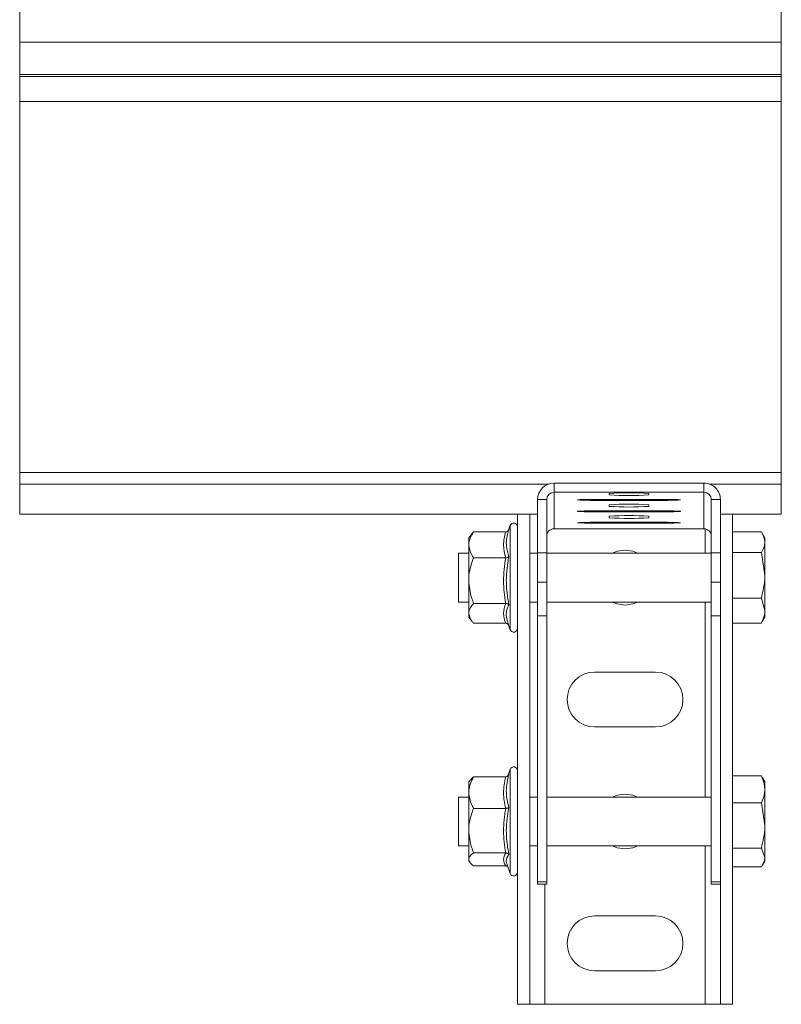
# Model space of a CAD drawing. Header units: millimetres. Extents: x -240 to 342, y -1019 to -19.
# Tile 6 of 7: x 182 to 307, y -479 to -317. Entities that reach past the tile are written whole.
import ezdxf

# ---------------------------------------------------------------- set-up
doc = ezdxf.new("R2010")
doc.units = ezdxf.units.MM

msp = doc.modelspace()

# ---------------------------------------------------------------- linework, layer by layer
at = {"color": 7, "linetype": 'Continuous', "lineweight": 15}
for p, q in [((182.45, -321.04), (182.45, -313.67)), ((307.45, -321.04), (307.45, -313.67)), ((182.45, -326.34), (182.45, -321.04)), ((307.45, -326.34), (307.45, -321.04)), ((182.45, -326.69), (182.45, -326.34)), ((182.45, -330.79), (182.45, -326.69)), ((307.45, -326.69), (307.45, -326.34)), ((307.45, -330.79), (307.45, -326.69)), ((182.45, -391.61), (182.45, -330.79)), ((307.45, -391.61), (307.45, -330.79)), ((182.45, -393.55), (182.45, -391.61)), ((307.45, -393.55), (307.45, -391.61)), ((182.45, -398.46), (182.45, -393.55)), ((270.15, -393.38), (294.75, -393.38)), ((307.45, -398.46), (307.45, -393.55)), ((270.15, -394.88), (294.75, -394.88)), ((279.2, -395.32), (279.2, -395.06)), ((285.7, -395.06), (285.7, -395.32)), ((267.45, -404.83), (267.45, -396.08)), ((268.95, -404.83), (268.95, -396.08)), ((277.2, -396.05), (287.7, -396.05)), ((287.7, -396.21), (277.2, -396.21)), ((279.2, -397.2), (279.2, -396.94)), ((285.7, -396.94), (285.7, -397.2)), ((295.95, -396.08), (295.95, -404.83)), ((297.45, -396.08), (297.45, -404.83)), ((182.45, -398.46), (267.45, -398.46)), ((182.45, -398.46), (182.45, -398.46)), ((264.15, -398.46), (264.15, -478.88)), ((266.15, -398.46), (266.15, -478.88)), ((277.2, -397.92), (287.7, -397.92)), ((287.7, -398.09), (277.2, -398.09)), ((279.2, -399.07), (279.2, -398.81)), ((285.7, -398.81), (285.7, -399.07)), ((297.45, -398.46), (307.45, -398.46)), ((299.45, -478.88), (299.45, -398.46)), ((307.45, -398.46), (307.45, -398.46)), ((262.95, -400.33), (262.69, -401.06)), ((277.2, -399.8), (287.7, -399.8)), ((287.7, -399.96), (277.2, -399.96)), ((256.72, -401.66), (256.15, -402.38)), ((256.72, -401.66), (256.95, -401.39)), ((262.21, -401.39), (256.95, -401.39)), ((262.63, -401.29), (262.71, -401)), ((294.75, -400.88), (270.15, -400.88)), ((299.45, -401.38), (304.17, -401.38)), ((304.75, -402.38), (304.3, -401.6)), ((256.15, -402.38), (256.15, -403.51)), ((256.15, -409.37), (256.15, -403.51)), ((304.75, -403.07), (304.75, -402.38)), ((304.75, -403.07), (304.75, -408.51)), ((256.15, -404.88), (254.45, -404.88)), ((254.45, -404.88), (254.45, -405.31)), ((254.45, -405.31), (254.45, -412.88)), ((267.45, -404.88), (266.15, -404.88)), ((267.45, -409.61), (267.45, -404.83)), ((268.95, -404.83), (268.95, -409.61)), ((295.95, -404.88), (268.95, -404.88)), ((295.95, -409.61), (295.95, -404.83)), ((297.45, -404.83), (297.45, -409.61)), ((299.45, -404.76), (304.17, -404.76)), ((304.17, -404.76), (304.75, -408.51)), ((262.21, -405.62), (256.95, -405.62)), ((304.75, -414.31), (304.75, -408.51)), ((256.15, -409.37), (256.15, -414.73)), ((267.45, -415.15), (267.45, -409.61)), ((268.95, -415.15), (268.95, -409.61)), ((295.95, -409.61), (295.95, -415.15)), ((297.45, -409.61), (297.45, -415.15)), ((254.45, -412.88), (256.15, -412.88)), ((262.21, -413.11), (256.95, -413.11)), ((266.15, -412.88), (267.45, -412.88)), ((268.95, -412.88), (295.95, -412.88)), ((299.45, -412.26), (304.17, -412.26)), ((304.17, -412.26), (304.75, -414.31)), ((256.15, -414.73), (256.15, -415.38)), ((304.75, -415.38), (304.75, -414.31)), ((256.15, -415.38), (256.72, -416.09)), ((262.21, -416.36), (256.95, -416.36)), ((262.6, -416.47), (262.95, -417.42)), ((268.95, -415.15), (267.45, -415.15)), ((267.45, -458.76), (267.45, -415.15)), ((268.95, -458.76), (268.95, -415.15)), ((295.95, -415.15), (297.45, -415.15)), ((295.95, -415.15), (295.95, -458.76)), ((297.45, -415.15), (297.45, -456.15)), ((299.45, -416.37), (304.17, -416.37)), ((304.17, -416.37), (304.27, -416.13)), ((304.3, -416.16), (304.75, -415.38)), ((276.8, -424.38), (286.8, -424.38)), ((286.8, -433.38), (276.8, -433.38)), ((262.95, -440.33), (262.55, -441.43)), ((256.41, -442.04), (256.15, -442.38)), ((256.15, -442.38), (256.15, -444.16)), ((262.21, -441.58), (256.95, -441.58)), ((299.45, -441.41), (304.17, -441.41)), ((304.31, -441.75), (304.17, -441.41)), ((304.75, -442.38), (304.37, -441.72)), ((304.75, -443.61), (304.75, -442.38)), ((256.15, -450.39), (256.15, -444.16)), ((304.75, -443.61), (304.75, -449.54)), ((256.15, -444.88), (254.45, -444.88)), ((254.45, -444.88), (254.45, -445.64)), ((254.45, -445.64), (254.45, -452.88)), ((267.45, -444.88), (266.15, -444.88)), ((295.95, -444.88), (268.95, -444.88)), ((262.21, -446.74), (256.95, -446.74)), ((299.45, -445.81), (304.17, -445.81)), ((304.17, -445.81), (304.75, -449.54)), ((256.15, -450.39), (256.15, -455.11)), ((304.75, -454.81), (304.75, -449.54)), ((254.45, -452.88), (256.15, -452.88)), ((266.15, -452.88), (267.45, -452.88)), ((268.95, -452.88), (295.95, -452.88)), ((299.45, -453.28), (304.17, -453.28)), ((304.17, -453.28), (304.75, -454.81)), ((256.15, -455.11), (256.15, -455.38)), ((256.15, -455.38), (256.41, -455.71)), ((262.21, -454.04), (256.95, -454.04)), ((304.37, -456.04), (304.75, -455.38)), ((304.75, -455.38), (304.75, -454.81)), ((262.21, -456.18), (256.95, -456.18)), ((262.44, -456.01), (262.95, -457.42)), ((262.45, -455.93), (262.48, -456)), ((297.45, -478.88), (297.45, -456.15)), ((299.45, -456.34), (304.17, -456.34)), ((268.95, -458.76), (267.45, -458.76)), ((267.45, -459.15), (267.45, -458.76)), ((267.45, -459.15), (268.95, -459.15)), ((267.45, -459.15), (267.45, -459.15)), ((268.95, -459.15), (268.95, -458.76)), ((268.95, -459.15), (268.95, -459.15)), ((295.95, -458.76), (297.45, -458.76)), ((295.95, -458.76), (295.95, -459.15)), ((295.95, -459.15), (297.45, -459.15)), ((295.95, -459.15), (295.95, -459.15)), ((276.8, -464.38), (286.8, -464.38)), ((286.8, -473.38), (276.8, -473.38)), ((266.15, -478.88), (264.15, -478.88)), ((268.65, -478.88), (266.15, -478.88)), ((268.65, -478.88), (294.95, -478.88)), ((297.45, -478.88), (294.95, -478.88)), ((297.45, -478.88), (299.45, -478.88))]:
    msp.add_line(p, q, dxfattribs=at)
at = {"color": 7, "linetype": 'Continuous', "lineweight": 0}
for p, q in [((307.45, -321.04), (182.45, -321.04)), ((307.45, -326.34), (182.45, -326.34)), ((307.45, -326.69), (182.45, -326.69)), ((307.45, -330.79), (182.45, -330.79)), ((307.45, -391.61), (182.45, -391.61)), ((269.2, -393.55), (182.45, -393.55)), ((270.15, -393.38), (270.15, -394.88)), ((294.75, -393.38), (294.75, -394.88)), ((307.45, -393.55), (295.7, -393.55)), ((270.15, -394.88), (270.15, -400.88)), ((294.75, -394.88), (294.75, -400.88)), ((267.45, -396.08), (268.95, -396.08)), ((277.2, -396.21), (277.2, -396.05)), ((287.7, -396.21), (287.7, -396.05)), ((297.45, -396.08), (295.95, -396.08)), ((267.45, -398.46), (182.45, -398.46)), ((277.2, -398.09), (277.2, -397.92)), ((287.7, -398.09), (287.7, -397.92)), ((307.45, -398.46), (297.45, -398.46)), ((262.95, -409.52), (262.95, -400.33)), ((277.2, -399.96), (277.2, -399.8)), ((287.7, -399.96), (287.7, -399.8)), ((294.95, -404.88), (294.95, -400.9)), ((267.45, -404.83), (268.95, -404.83)), ((295.95, -404.83), (297.45, -404.83)), ((262.95, -417.42), (262.95, -409.52)), ((268.95, -409.61), (267.45, -409.61)), ((297.45, -409.61), (295.95, -409.61)), ((294.95, -444.88), (294.95, -412.88)), ((262.95, -450.86), (262.95, -440.33)), ((262.95, -457.42), (262.95, -450.86)), ((294.95, -478.88), (294.95, -452.88)), ((267.45, -459.15), (268.95, -459.15)), ((268.65, -459.15), (268.65, -478.88)), ((295.95, -459.15), (297.45, -459.15))]:
    msp.add_line(p, q, dxfattribs=at)
at = {"color": 7, "linetype": 'Continuous', "lineweight": 15, "flags": 128}
for points in [[(277.2, -396.21), (276.09, -396.21), (275.11, -396.19), (274.38, -396.17), (274, -396.14), (274, -396.12), (274.38, -396.09), (275.11, -396.07), (276.09, -396.05), (277.2, -396.05)], [(287.7, -396.05), (288.81, -396.05), (289.79, -396.07), (290.51, -396.09), (290.9, -396.12), (290.9, -396.14), (290.51, -396.17), (289.79, -396.19), (288.81, -396.21), (287.7, -396.21)], [(277.2, -398.09), (276.09, -398.08), (275.11, -398.07), (274.38, -398.05), (274, -398.02), (274, -397.99), (274.38, -397.96), (275.11, -397.94), (276.09, -397.93), (277.2, -397.92)], [(287.7, -397.92), (288.81, -397.93), (289.79, -397.94), (290.51, -397.96), (290.9, -397.99), (290.9, -398.02), (290.51, -398.05), (289.79, -398.07), (288.81, -398.08), (287.7, -398.09)], [(277.2, -399.96), (276.09, -399.96), (275.11, -399.94), (274.38, -399.92), (274, -399.89), (274, -399.87), (274.38, -399.84), (275.11, -399.82), (276.09, -399.8), (277.2, -399.8)], [(287.7, -399.8), (288.81, -399.8), (289.79, -399.82), (290.51, -399.84), (290.9, -399.87), (290.9, -399.89), (290.51, -399.92), (289.79, -399.94), (288.81, -399.96), (287.7, -399.96)], [(279.74, -404.88), (280.53, -404.56), (281.8, -404.38)], [(281.8, -404.38), (283.07, -404.56), (283.86, -404.88)], [(281.8, -413.38), (280.53, -413.19), (279.74, -412.88)], [(283.86, -412.88), (283.07, -413.19), (281.8, -413.38)], [(279.74, -444.88), (280.53, -444.56), (281.8, -444.38)], [(281.8, -444.38), (283.07, -444.56), (283.86, -444.88)], [(281.8, -453.38), (280.53, -453.19), (279.74, -452.88)], [(283.86, -452.88), (283.07, -453.19), (281.8, -453.38)]]:
    msp.add_lwpolyline(points, dxfattribs=at)
at = {"color": 7, "linetype": 'Continuous', "lineweight": 15}
for centre, radius, start, end in [((270.15, -396.08), 2.7, 89.9912, 179.9911), ((294.75, -396.08), 2.7, 0.0088, 90.0089), ((270.15, -396.08), 1.2, 89.9913, 179.9911), ((282.45, -444.23), 49.27, 86.2182, 93.7818), ((282.45, -346.16), 49.27, 266.2182, 273.7818), ((294.75, -396.08), 1.2, 0.0089, 90.0087), ((282.45, -446.09), 49.26, 86.2169, 93.7831), ((282.45, -348.02), 49.28, 266.2188, 273.7812), ((282.45, -447.98), 49.27, 86.2182, 93.7818), ((263.53, -400.55), 0.619, 0, 160), ((282.45, -349.92), 49.26, 266.2169, 273.7831), ((270.15, -402.08), 1.2, 89.9907, 179.9917), ((294.75, -402.08), 1.2, 0.0083, 90.0092), ((263.53, -417.21), 0.619, 200, 0), ((276.8, -428.88), 4.5, 90, 270), ((286.8, -428.88), 4.5, 270, 90), ((263.53, -440.55), 0.619, 0, 160), ((263.53, -457.21), 0.619, 200, 0), ((276.8, -468.88), 4.5, 90, 270), ((286.8, -468.88), 4.5, 270, 90)]:
    msp.add_arc(centre, radius, start, end, dxfattribs=at)
for points, knots in [([(256.95, -401.39), (256.76, -401.69), (256.37, -402.29), (256.16, -403.01), (256.15, -403.42), (256.15, -403.51)], [0, 0, 0, 0, 0.434796, 0.87985, 1, 1, 1, 1]), ([(262.71, -401), (262.71, -401.01), (262.69, -401.06), (262.64, -401.17), (262.52, -401.29), (262.37, -401.38), (262.27, -401.39), (262.21, -401.39)], [0, 0, 0, 0, 0.006829, 0.267582, 0.528626, 0.763819, 1, 1, 1, 1]), ([(304.17, -401.38), (304.24, -401.51), (304.59, -402.06), (304.68, -402.63), (304.75, -403.07)], [0, 0, 0, 0, 0.223713, 1, 1, 1, 1]), ([(256.15, -403.51), (256.25, -404.07), (256.38, -404.79), (256.84, -405.47), (256.95, -405.62)], [0, 0, 0, 0, 0.7690079, 1, 1, 1, 1]), ([(304.75, -403.07), (304.74, -403.21), (304.71, -403.78), (304.4, -404.34), (304.17, -404.76)], [0, 0, 0, 0, 0.241849, 1, 1, 1, 1]), ([(256.15, -409.37), (256.15, -409.2), (256.17, -408.02), (256.51, -406.75), (256.91, -405.71), (256.95, -405.62)], [0, 0, 0, 0, 0.127947, 0.927357, 1, 1, 1, 1]), ([(262.21, -405.62), (262.27, -405.62), (262.37, -405.62), (262.52, -405.58), (262.64, -405.52), (262.69, -405.48), (262.71, -405.45), (262.71, -405.45)], [0, 0, 0, 0, 0.236171, 0.471371, 0.732408, 0.993144, 1, 1, 1, 1]), ([(304.75, -408.51), (304.75, -408.6), (304.74, -409.86), (304.44, -411.1), (304.17, -412.26)], [0, 0, 0, 0, 0.0702184, 1, 1, 1, 1]), ([(256.95, -413.11), (256.83, -412.79), (256.37, -411.59), (256.24, -410.31), (256.15, -409.37)], [0, 0, 0, 0, 0.263898, 1, 1, 1, 1]), ([(256.95, -413.11), (256.76, -413.34), (256.37, -413.8), (256.16, -414.35), (256.15, -414.67), (256.15, -414.73)], [0, 0, 0, 0, 0.4347934, 0.8798477, 1, 1, 1, 1]), ([(262.21, -413.11), (262.27, -413.11), (262.37, -413.12), (262.52, -413.17), (262.64, -413.23), (262.69, -413.29), (262.71, -413.33), (262.71, -413.33)], [0, 0, 0, 0, 0.236171, 0.471367, 0.732403, 0.99314, 1, 1, 1, 1]), ([(256.15, -414.73), (256.25, -415.16), (256.38, -415.72), (256.84, -416.24), (256.95, -416.36)], [0, 0, 0, 0, 0.769007, 1, 1, 1, 1]), ([(304.75, -414.31), (304.75, -414.36), (304.74, -415.06), (304.44, -415.74), (304.17, -416.37)], [0, 0, 0, 0, 0.070214, 1, 1, 1, 1]), ([(262.21, -416.36), (262.27, -416.37), (262.37, -416.38), (262.52, -416.46), (262.63, -416.57), (262.67, -416.66), (262.69, -416.7)], [0, 0, 0, 0, 0.258781, 0.516487, 0.802555, 1, 1, 1, 1]), ([(256.95, -441.58), (256.76, -441.94), (256.37, -442.67), (256.16, -443.55), (256.15, -444.05), (256.15, -444.16)], [0, 0, 0, 0, 0.434795, 0.87985, 1, 1, 1, 1]), ([(256.48, -442.09), (256.52, -442), (256.6, -441.82), (256.84, -441.66), (256.95, -441.58)], [0, 0, 0, 0, 0.5277176, 1, 1, 1, 1]), ([(262.71, -441.2), (262.71, -441.2), (262.69, -441.25), (262.64, -441.36), (262.52, -441.48), (262.37, -441.56), (262.27, -441.57), (262.21, -441.58)], [0, 0, 0, 0, 0.006851, 0.267608, 0.528642, 0.76383, 1, 1, 1, 1]), ([(304.17, -441.41), (304.24, -441.57), (304.59, -442.29), (304.68, -443.03), (304.75, -443.61)], [0, 0, 0, 0, 0.2237117, 1, 1, 1, 1]), ([(256.15, -444.16), (256.25, -444.84), (256.38, -445.72), (256.84, -446.55), (256.95, -446.74)], [0, 0, 0, 0, 0.7690088, 1, 1, 1, 1]), ([(304.75, -443.61), (304.74, -443.79), (304.71, -444.53), (304.4, -445.26), (304.17, -445.81)], [0, 0, 0, 0, 0.2418505, 1, 1, 1, 1]), ([(256.15, -450.39), (256.15, -450.23), (256.17, -449.07), (256.51, -447.83), (256.91, -446.82), (256.95, -446.74)], [0, 0, 0, 0, 0.127947, 0.92736, 1, 1, 1, 1]), ([(262.21, -446.74), (262.27, -446.73), (262.37, -446.73), (262.52, -446.71), (262.64, -446.67), (262.69, -446.64), (262.71, -446.63), (262.71, -446.63)], [0, 0, 0, 0, 0.236171, 0.471366, 0.732419, 0.993153, 1, 1, 1, 1]), ([(256.95, -454.04), (256.83, -453.73), (256.37, -452.56), (256.24, -451.31), (256.15, -450.39)], [0, 0, 0, 0, 0.263897, 1, 1, 1, 1]), ([(304.75, -449.54), (304.75, -449.63), (304.74, -450.89), (304.44, -452.13), (304.17, -453.28)], [0, 0, 0, 0, 0.0702161, 1, 1, 1, 1]), ([(256.95, -454.04), (256.76, -454.19), (256.37, -454.49), (256.16, -454.86), (256.15, -455.06), (256.15, -455.11)], [0, 0, 0, 0, 0.4347944, 0.8798495, 1, 1, 1, 1]), ([(256.15, -455.11), (256.25, -455.39), (256.38, -455.76), (256.84, -456.1), (256.95, -456.18)], [0, 0, 0, 0, 0.769006, 1, 1, 1, 1]), ([(262.21, -454.04), (262.27, -454.04), (262.37, -454.05), (262.52, -454.11), (262.64, -454.19), (262.69, -454.27), (262.71, -454.3), (262.71, -454.3)], [0, 0, 0, 0, 0.236171, 0.471365, 0.732416, 0.993166, 1, 1, 1, 1]), ([(304.75, -454.81), (304.75, -454.85), (304.74, -455.36), (304.44, -455.87), (304.17, -456.34)], [0, 0, 0, 0, 0.070215, 1, 1, 1, 1]), ([(262.21, -456.18), (262.27, -456.18), (262.37, -456.2), (262.49, -456.25), (262.54, -456.31), (262.55, -456.32)], [0, 0, 0, 0, 0.421625, 0.841498, 1, 1, 1, 1])]:
    msp.add_open_spline(points, degree=3, knots=knots, dxfattribs=at)
at = {"color": 7, "linetype": 'Continuous', "lineweight": 0}
for points, knots in [([(262.21, -405.62), (262.04, -404.93), (261.7, -403.52), (262.04, -402.11), (262.21, -401.39)], [0, 0, 0, 0, 0.492171, 1, 1, 1, 1]), ([(262.71, -401), (262.66, -401.18), (262.38, -402.09), (262.2, -403.6), (262.55, -404.88), (262.71, -405.45)], [0, 0, 0, 0, 0.120964, 0.606825, 1, 1, 1, 1]), ([(262.21, -413.11), (262.04, -411.88), (261.7, -409.39), (262.04, -406.89), (262.21, -405.62)], [0, 0, 0, 0, 0.492171, 1, 1, 1, 1]), ([(262.71, -405.45), (262.66, -405.77), (262.38, -407.34), (262.2, -410), (262.55, -412.3), (262.71, -413.33)], [0, 0, 0, 0, 0.120964, 0.606825, 1, 1, 1, 1]), ([(262.21, -416.36), (262.04, -415.83), (261.7, -414.74), (262.04, -413.66), (262.21, -413.11)], [0, 0, 0, 0, 0.49217, 1, 1, 1, 1]), ([(262.71, -413.33), (262.66, -413.46), (262.38, -414.13), (262.2, -415.18), (262.51, -416.1), (262.63, -416.46)], [0, 0, 0, 0, 0.131995, 0.662169, 1, 1, 1, 1]), ([(262.21, -446.74), (262.04, -445.89), (261.7, -444.17), (262.04, -442.45), (262.21, -441.58)], [0, 0, 0, 0, 0.4921704, 1, 1, 1, 1]), ([(262.71, -441.2), (262.66, -441.42), (262.38, -442.51), (262.2, -444.36), (262.55, -445.92), (262.71, -446.63)], [0, 0, 0, 0, 0.120965, 0.606826, 1, 1, 1, 1]), ([(262.21, -454.04), (262.04, -452.84), (261.7, -450.41), (262.04, -447.97), (262.21, -446.74)], [0, 0, 0, 0, 0.4921705, 1, 1, 1, 1]), ([(262.71, -446.63), (262.66, -446.93), (262.38, -448.47), (262.2, -451.06), (262.55, -453.3), (262.71, -454.3)], [0, 0, 0, 0, 0.120964, 0.606828, 1, 1, 1, 1]), ([(262.21, -456.18), (262.04, -455.83), (261.7, -455.11), (262.04, -454.4), (262.21, -454.04)], [0, 0, 0, 0, 0.49217, 1, 1, 1, 1]), ([(262.71, -454.3), (262.66, -454.39), (262.39, -454.83), (262.19, -455.37), (262.41, -455.84), (262.45, -455.93)], [0, 0, 0, 0, 0.166321, 0.834354, 1, 1, 1, 1])]:
    msp.add_open_spline(points, degree=3, knots=knots, dxfattribs=at)

doc.saveas('drawing.dxf')
